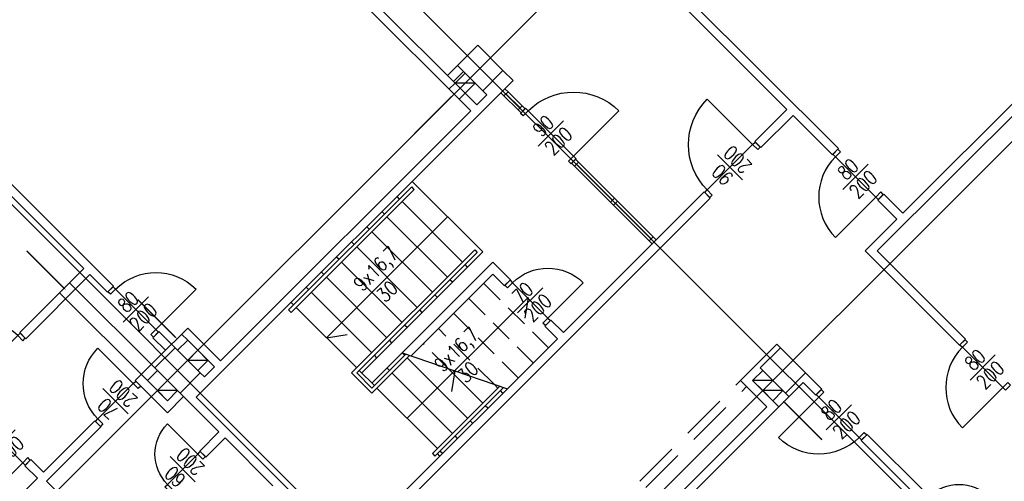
# Model space of a CAD drawing. Header units: centimetres. Extents: x -228435 to 111511, y -89367 to 428125.
# Tile 204 of 219: x -40268 to -26466, y 135235 to 141712. Entities that reach past the tile are written whole.
import ezdxf

# ---------------------------------------------------------------- set-up
doc = ezdxf.new("R2010")
doc.units = ezdxf.units.CM
doc.header["$LTSCALE"] = 50
doc.linetypes.add('DASHDOT2', pattern=[12.7, 6.35, -3.175, 0, -3.175])
doc.linetypes.add('HIDDEN', pattern=[9.525, 6.35, -3.175])
doc.layers.get('0').update_dxf_attribs({"color": 8})
for name, color, linetype in [('ARCH_INFO_ETYK_DRZWI_IST', 8, 'Continuous'), ('ARCH_INFO_OPISY_IST', 8, 'Continuous'), ('ARCH_INFO_OSIE_IST', 8, 'DASHDOT2'), ('ARCH_INFO_SCHODY_IST', 8, 'Continuous'), ('ARCH_MUROWANE_IST', 8, 'Continuous'), ('ARCH_NIEWIDOK_IST', 8, 'HIDDEN'), ('ARCH_OTWORY_WENTYLACJA_IST', 8, 'Continuous'), ('ARCH_SCHODY_IST', 8, 'Continuous'), ('ARCH_ŚLUSARKA_DRZWI_IST', 8, 'Continuous'), ('ARCH_ŚLUSARKA_OKNA_IST', 8, 'Continuous'), ('ARCH_ŻELBET_IST', 8, 'Continuous'), ('Osie rzutów$0$ARCH_INFO_OSIE_OPISY_IST', 8, 'Continuous')]:
    doc.layers.add(name, color=color, linetype=linetype)
doc.styles.add('ROMANS-50-CM', font='romans.shx', dxfattribs={"width": 0.8, "height": 10})

# ---------------------------------------------------------------- blocks, each defined once
blk = doc.blocks.new('DRZWI90')
blk.add_line((-45, 0), (-45, 90))
at = {"lineweight": -3}
for p, q in [((0, -25), (0, 25)), ((45, 0), (-45, 0))]:
    blk.add_line(p, q, dxfattribs=at)
for points in [[(-50, -10), (-45, -10), (-45, 0), (-50, 0)], [(45, -10), (50, -10), (50, 0), (45, 0)]]:
    blk.add_lwpolyline(points, close=True, dxfattribs=at)
blk.add_arc((-45, 0), 90, 0, 90, dxfattribs=at)
blk = doc.blocks.new('DRZWI70')
blk.add_line((-35, 0), (-35, 70))
at = {"lineweight": -3}
for p, q in [((0, -25), (0, 25)), ((35, 0), (-35, 0))]:
    blk.add_line(p, q, dxfattribs=at)
for points in [[(-40, -10), (-35, -10), (-35, 0), (-40, 0)], [(35, -10), (40, -10), (40, 0), (35, 0)]]:
    blk.add_lwpolyline(points, close=True, dxfattribs=at)
blk.add_arc((-35, 0), 70, 0, 90, dxfattribs=at)
blk = doc.blocks.new('DRZWI80')
blk.add_line((-40, 0), (-40, 80))
at = {"lineweight": -3}
for p, q in [((0, -25), (0, 25)), ((40, 0), (-40, 0))]:
    blk.add_line(p, q, dxfattribs=at)
for points in [[(-45, -10), (-40, -10), (-40, 0), (-45, 0)], [(40, -10), (45, -10), (45, 0), (40, 0)]]:
    blk.add_lwpolyline(points, close=True, dxfattribs=at)
blk.add_arc((-40, 0), 80, 0, 90, dxfattribs=at)
blk = doc.blocks.new('DRZWI60')
at = {"color": 0}
blk.add_line((-30, 0), (-30, 60), dxfattribs=at)
at = {"color": 0, "lineweight": -3}
for p, q in [((0, -25), (0, 25)), ((-30, 0), (30, 0))]:
    blk.add_line(p, q, dxfattribs=at)
for points in [[(-35, -10), (-30, -10), (-30, 0), (-35, 0)], [(30, -10), (35, -10), (35, 0), (30, 0)]]:
    blk.add_lwpolyline(points, close=True, dxfattribs=at)
blk.add_arc((-30, 0), 60, 0, 90, dxfattribs=at)
blk = doc.blocks.new('Osie rzutów')
at = {"layer": 'ARCH_INFO_OSIE_IST', "ltscale": 10}
for p, q in [((8021.7, 19314.5), (10237.9, 17098.3)), ((9351.6, 19222.2), (5514.5, 15385)), ((7597.4, 18890.2), (9813.6, 16674)), ((9775.9, 18797.9), (6114.5, 15136.5))]:
    blk.add_line(p, q, dxfattribs=at)

msp = doc.modelspace()

# ---------------------------------------------------------------- linework, layer by layer
at = {"layer": 'ARCH_INFO_OPISY_IST', "elevation": 630}
for points in [[(-34736.0548, 140109.78933, 20, 20, 0), (-34403.19747, 140442.64665, 150, 0, 0), (-34187.36355, 140658.48057, 0, 0, 0)], [(-40169.72322, 138468.98846, 20, 20, 0), (-39836.86589, 138136.13114, 150, 0, 0), (-39621.03197, 137920.29722, 0, 0, 0)], [(-38611.62024, 137783.24113, 20, 20, 0), (-38278.76292, 137450.38381, 150, 0, 0), (-38062.929, 137234.54989, 0, 0, 0)], [(-29020.87811, 135816.86616, 20, 20, 0), (-29353.73544, 136149.72348, 150, 0, 0), (-29569.56936, 136365.5574, 0, 0, 0)]]:
    msp.add_lwpolyline(points, format="xyseb", dxfattribs=at)
at = {"layer": 'ARCH_INFO_SCHODY_IST'}
for p, q in [((-34271.69735, 138947.80118, 630), (-35968.75362, 137250.7449, 630)), ((-33140.3265, 137816.43033, 630), (-34837.38277, 136119.37405, 630)), ((-33140.3265, 137816.43033, 630), (-33186.45198, 137524.23072, 630)), ((-35968.75362, 137250.7449, 630), (-35676.55401, 137296.87039, 630)), ((-34170.13905, 136786.61777, 630), (-34216.26454, 136494.41816, 630))]:
    msp.add_line(p, q, dxfattribs=at)
at = {"layer": 'ARCH_MUROWANE_IST', "ltscale": 4}
for p, q in [((-28791.61979, 139902.39533, 630), (-32051.38205, 143162.1576, 630)), ((-29512.86871, 140453.93862, 630), (-32126.57975, 143067.64966, 630)), ((-35548.97657, 142035.27376, 630), (-33946.42823, 140432.72542, 630)), ((-35428.97657, 142084.97939, 630), (-33953.49929, 140609.50212, 630)), ((-25439.93365, 141443.88812, 630), (-27886.52311, 138997.29865, 630)), ((-42304.43038, 141323.67996, 630), (-38952.74424, 137971.99382, 630)), ((-34130.27599, 141069.12152, 630), (-34271.69735, 140927.70017, 630)), ((-34045.42318, 140984.26871, 630), (-34186.84453, 140842.84735, 630)), ((-33493.87989, 140998.41085, 630), (-33352.45853, 140856.98949, 630)), ((-42028.65874, 140878.20269, 630), (-39369.93724, 138219.48119, 630)), ((-33352.45853, 140856.98949, 630), (-37793.08912, 136416.3589, 630)), ((-34165.63133, 140821.63415, 630), (-34250.48414, 140736.78134, 630)), ((-34024.20997, 140680.21279, 630), (-34109.06279, 140595.35998, 630)), ((-33861.57541, 140517.57823, 630), (-33720.15406, 140658.99959, 630)), ((-33776.7226, 140715.56813, 630), (-33720.15406, 140658.99959, 630)), ((-26012.69014, 140701.426, 630), (-28247.14757, 138466.96857, 630)), ((-33953.49929, 140609.50212, 630), (-33861.57541, 140517.57823, 630)), ((-33946.42823, 140432.72542, 630), (-37453.67786, 136925.47579, 630)), ((-29512.86871, 140453.93862, 630), (-29965.41705, 140001.39028, 630)), ((-29428.0159, 140369.08581, 630), (-29880.56424, 139916.53747, 630)), ((-28876.47261, 139817.54252, 630), (-29428.0159, 140369.08581, 630)), ((-29965.41705, 140001.39028, 630), (-29880.56424, 139916.53747, 630)), ((-28876.47261, 139817.54252, 630), (-28791.61979, 139902.39533, 630)), ((-30672.52383, 139294.2835, 630), (-32645.35175, 137321.45558, 630)), ((-30672.52383, 139294.2835, 630), (-30587.67102, 139209.43069, 630)), ((-28240.0765, 139181.14642, 630), (-28155.22369, 139265.99923, 630)), ((-27886.52311, 138997.29865, 630), (-28155.22369, 139265.99923, 630)), ((-30587.67102, 139209.43069, 630), (-35586.91596, 134210.18575, 630)), ((-27971.37593, 138912.44584, 630), (-28240.0765, 139181.14642, 630)), ((-27971.37593, 138912.44584, 630), (-28416.8532, 138466.96857, 630)), ((-31287.70673, 138509.39498, 630), (-32560.49894, 137236.60277, 630)), ((-28416.8532, 138466.96857, 630), (-27094.56352, 137144.67889, 630)), ((-28247.14757, 138466.96857, 630), (-27646.10681, 137865.9278, 630)), ((-28247.14757, 138466.96857, 630), (-27009.7107, 137229.5317, 630)), ((-33635.30124, 138311.40508, 630), (-34908.09345, 137038.61287, 630)), ((-33387.81387, 138063.9177, 630), (-33635.30124, 138311.40508, 630)), ((-40267.96285, 137321.45558, 630), (-39369.93724, 138219.48119, 630)), ((-40183.11004, 137236.60277, 630), (-39285.08443, 138134.62838, 630)), ((-39285.08443, 138134.62838, 630), (-39037.59705, 137887.14101, 630)), ((-33635.30124, 138141.69945, 630), (-34781.58698, 136995.41371, 630)), ((-33472.66668, 137979.06489, 630), (-33635.30124, 138141.69945, 630)), ((-33387.81387, 138063.9177, 630), (-33472.66668, 137979.06489, 630)), ((-38952.74424, 137971.99382, 630), (-39037.59705, 137887.14101, 630)), ((-32822.12844, 137498.23228, 630), (-32906.98126, 137413.37946, 630)), ((-32645.35175, 137321.45558, 630), (-32822.12844, 137498.23228, 630)), ((-32645.35175, 137321.45558, 630), (-32822.12844, 137498.23228, 630)), ((-38316.34813, 137335.59772, 630), (-38401.20095, 137250.7449, 630)), ((-38323.4192, 136974.97326, 630), (-37913.29727, 137385.09519, 630)), ((-38316.34813, 137335.59772, 630), (-38139.57144, 137158.82102, 630)), ((-37913.29727, 137385.09519, 630), (-37453.67786, 136925.47579, 630)), ((-32730.20456, 137236.60277, 630), (-32906.98126, 137413.37946, 630)), ((-40267.96285, 137321.45558, 630), (-40183.11004, 137236.60277, 630)), ((-38401.20095, 137250.7449, 630), (-38224.42425, 137073.96821, 630)), ((-38054.71863, 137073.96821, 630), (-37913.29727, 137215.38957, 630)), ((-37913.29727, 137215.38957, 630), (-37998.15008, 137300.24238, 630)), ((-37913.29727, 137215.38957, 630), (-37538.53068, 136840.62297, 630)), ((-32730.20456, 137236.60277, 630), (-35671.76877, 134295.03856, 630)), ((-27009.7107, 137229.5317, 630), (-27094.56352, 137144.67889, 630)), ((-38054.71863, 137073.96821, 630), (-38139.57144, 137158.82102, 630)), ((-30163.40695, 136649.70414, 630), (-29654.29007, 137158.82102, 630)), ((-29604.79259, 137109.32355, 630), (-29654.29007, 137158.82102, 630)), ((-38323.4192, 136974.97326, 630), (-38648.68832, 136649.70414, 630)), ((-38337.56134, 136791.1255, 630), (-38478.98269, 136649.70414, 630)), ((-37538.53068, 136840.62297, 630), (-37679.95203, 136699.20162, 630)), ((-29852.27996, 136791.1255, 630), (-29993.70132, 136649.70414, 630)), ((-29993.70132, 136649.70414, 630), (-29852.27996, 136791.1255, 630)), ((-29852.27996, 136791.1255, 630), (-29852.27996, 136791.1255, 630)), ((-38563.83551, 136564.85133, 630), (-38648.68832, 136649.70414, 630)), ((-38478.98269, 136649.70414, 630), (-38196.13998, 136366.86143, 630)), ((-37736.52057, 136755.77016, 630), (-37679.95203, 136699.20162, 630)), ((-30163.40695, 136649.70414, 630), (-29795.71142, 136282.00861, 630)), ((-29710.85861, 136366.86143, 630), (-29993.70132, 136649.70414, 630)), ((-29251.2392, 136755.77016, 630), (-29024.96503, 136529.49599, 630)), ((-38563.83551, 136564.85133, 630), (-38196.13998, 136197.1558, 630)), ((-38196.13998, 136366.86143, 630), (-38054.71863, 136508.28278, 630)), ((-29710.85861, 136197.1558, 630), (-29286.59454, 136621.41987, 630)), ((-29569.43725, 136508.28278, 630), (-29710.85861, 136366.86143, 630)), ((-29710.85861, 136366.86143, 630), (-29569.43725, 136508.28278, 630)), ((-29569.43725, 136508.28278, 630), (-29484.58444, 136423.42997, 630)), ((-29286.59454, 136621.41987, 630), (-29109.81784, 136444.64317, 630)), ((-29286.59454, 136621.41987, 630), (-29109.81784, 136444.64317, 630)), ((-29109.81784, 136444.64317, 630), (-29024.96503, 136529.49599, 630)), ((-38196.13998, 136197.1558, 630), (-37969.86581, 136423.42997, 630)), ((-38019.36329, 136472.92745, 630), (-37474.89107, 135928.45522, 630)), ((-37793.08912, 136416.3589, 630), (-35671.76877, 134295.03856, 630)), ((-29710.85861, 136366.86143, 630), (-29626.00579, 136282.00861, 630)), ((-31209.92498, 134867.79505, 630), (-29795.71142, 136282.00861, 630)), ((-31209.92498, 134698.08942, 630), (-29626.00579, 136282.00861, 630)), ((-39214.37375, 136084.01872, 630), (-39935.62266, 135362.7698, 630)), ((-39129.52093, 135999.1659, 630), (-39893.19626, 135235.49058, 630)), ((-39129.52093, 135999.1659, 630), (-39214.37375, 136084.01872, 630)), ((-37474.89107, 135928.45522, 630), (-37743.59164, 135659.75465, 630)), ((-37390.03825, 135843.60241, 630), (-37658.73883, 135574.90183, 630)), ((-37390.03825, 135843.60241, 630), (-37658.73883, 135574.90183, 630)), ((-37390.03825, 135843.60241, 630), (-36718.28681, 135171.85097, 630)), ((-28473.42174, 135808.24707, 630), (-28388.56893, 135893.09988, 630)), ((-28388.56893, 135893.09988, 630), (-27554.18293, 135058.71388, 630)), ((-28473.42174, 135808.24707, 630), (-27723.88855, 135058.71388, 630)), ((-40197.25217, 135454.69368, 630), (-40112.39936, 135539.54649, 630)), ((-40112.39936, 135539.54649, 630), (-39935.62266, 135362.7698, 630)), ((-37658.73883, 135574.90183, 630), (-37743.59164, 135659.75465, 630)), ((-40197.25217, 135454.69368, 630), (-40020.47548, 135277.91699, 630)), ((-40020.47548, 135277.91699, 630), (-41024.56711, 134273.82536, 630)), ((-39893.19626, 135235.49058, 630), (-39030.52598, 134372.82031, 630))]:
    msp.add_line(p, q, dxfattribs=at)
at = {"layer": 'ARCH_NIEWIDOK_IST'}
for p, q in [((-32857.48378, 137109.32355, 630), (-33762.58046, 138014.42023, 630)), ((-33069.61582, 136897.19151, 630), (-33974.7125, 137802.28819, 630)), ((-33281.74785, 136685.05948, 630), (-34186.84453, 137590.15616, 630)), ((-33619.55947, 136598.60703, 630), (-34398.97657, 137378.02413, 630)), ((-34263.82646, 136818.60995, 630), (-34611.1086, 137165.89209, 630))]:
    msp.add_line(p, q, dxfattribs=at)
at = {"layer": 'ARCH_NIEWIDOK_IST', "ltscale": 2}
for p, q in [((-31577.62051, 135235.49058, 630), (-30163.40695, 136649.70414, 630)), ((-31492.7677, 135150.63776, 630), (-30078.55413, 136564.85133, 630))]:
    msp.add_line(p, q, dxfattribs=at)
at = {"layer": 'ARCH_OTWORY_WENTYLACJA_IST'}
for p, q in [((-33882.78862, 140821.63415, 630), (-34165.63133, 140821.63415, 630)), ((-38337.56134, 136791.1255, 630), (-39567.92714, 138021.4913, 630)), ((-38478.98269, 136649.70414, 630), (-39709.34849, 137880.06994, 630)), ((-37630.45456, 136932.54685, 630), (-37913.29727, 136932.54685, 630)), ((-29710.85861, 136649.70414, 630), (-29993.70132, 136649.70414, 630)), ((-38054.71863, 136508.28278, 630), (-38337.56134, 136508.28278, 630)), ((-29569.43725, 136508.28278, 630), (-29852.27996, 136508.28278, 630))]:
    msp.add_line(p, q, dxfattribs=at)
at = {"layer": 'ARCH_OTWORY_WENTYLACJA_IST', "elevation": 630}
for points in [[(-34165.63133, 140821.63415), (-34024.20997, 140963.05551), (-33882.78862, 140821.63415), (-34024.20997, 140680.21279)], [(-37913.29727, 136932.54685), (-37771.87591, 137073.96821), (-37630.45456, 136932.54685), (-37771.87591, 136791.1255)], [(-29993.70132, 136649.70414), (-29852.27996, 136791.1255), (-29710.85861, 136649.70414), (-29852.27996, 136508.28278)], [(-38337.56134, 136508.28278), (-38196.13998, 136649.70414), (-38054.71863, 136508.28278), (-38196.13998, 136366.86143)], [(-29852.27996, 136508.28278), (-29710.85861, 136649.70414), (-29569.43725, 136508.28278), (-29710.85861, 136366.86143)]]:
    msp.add_lwpolyline(points, close=True, dxfattribs=at)
at = {"layer": 'ARCH_SCHODY_IST'}
for p, q in [((-33776.7226, 138452.82643, 630), (-34766.67209, 139442.77593, 630)), ((-34773.55607, 139365.18127, 630), (-36499.08371, 137639.65363, 630)), ((-34738.20073, 139329.82593, 630), (-36463.72837, 137604.2983, 630)), ((-34738.20073, 139329.82593, 630), (-34773.55607, 139365.18127, 630)), ((-34943.44879, 139195.28855, 630), (-34978.80413, 139230.64389, 630)), ((-34059.56531, 138311.40508, 630), (-34908.09345, 139159.93321, 630)), ((-35155.58082, 138983.15652, 630), (-35190.93616, 139018.51186, 630)), ((-34271.69735, 138099.27304, 630), (-35120.22548, 138947.80118, 630)), ((-35367.71286, 138771.02448, 630), (-35403.0682, 138806.37982, 630)), ((-34483.82938, 137887.14101, 630), (-35332.35752, 138735.66915, 630)), ((-35579.84489, 138558.89245, 630), (-35615.20023, 138594.24779, 630)), ((-33889.6726, 138481.29779, 630), (-35615.20023, 136755.77016, 630)), ((-34695.96142, 137675.00897, 630), (-35544.48955, 138523.53711, 630)), ((-33854.31726, 138445.94245, 630), (-35544.48955, 136755.77016, 630)), ((-33776.7226, 138452.82643, 630), (-35473.77887, 136755.77016, 630)), ((-33889.6726, 138481.29779, 630), (-33854.31726, 138445.94245, 630)), ((-35791.97693, 138346.76042, 630), (-35827.33227, 138382.11575, 630)), ((-34908.09345, 137462.87694, 630), (-35756.62159, 138311.40508, 630)), ((-36004.10896, 138134.62838, 630), (-36039.4643, 138169.98372, 630)), ((-33988.85463, 138240.6944, 630), (-34024.20997, 138276.04974, 630)), ((-35120.22548, 137250.7449, 630), (-35968.75362, 138099.27304, 630)), ((-34200.98667, 138028.56236, 630), (-34236.34201, 138063.9177, 630)), ((-36216.24099, 137922.49635, 630), (-36251.59633, 137957.85169, 630)), ((-35332.35752, 137038.61287, 630), (-36180.88566, 137887.14101, 630)), ((-36428.37303, 137710.36431, 630), (-36463.72837, 137745.71965, 630)), ((-34413.1187, 137816.43033, 630), (-34448.47404, 137851.78567, 630)), ((-36463.72837, 137604.2983, 630), (-36499.08371, 137639.65363, 630)), ((-35544.48955, 136826.48084, 630), (-36393.01769, 137675.00897, 630)), ((-34625.25074, 137604.2983, 630), (-34660.60608, 137639.65363, 630)), ((-34837.38277, 137392.16626, 630), (-34872.73811, 137427.5216, 630)), ((-35049.51481, 137180.03423, 630), (-35084.87014, 137215.38957, 630)), ((-34908.09345, 137038.61287, 630), (-35332.35752, 136614.3488, 630)), ((-34855.38242, 137020.61322, 630), (-35332.35752, 136543.63812, 630)), ((-34802.67139, 137002.61357, 630), (-35332.35752, 136472.92745, 630)), ((-35261.64684, 136967.90219, 630), (-35297.00218, 137003.25753, 630)), ((-34872.73811, 137003.25753, 630), (-34908.09345, 137038.61287, 630)), ((-34908.09345, 137038.61287, 630), (-33432.18466, 136534.62268, 630)), ((-33988.85463, 136119.37405, 630), (-34837.38277, 136967.90219, 630)), ((-35297.00218, 136578.99346, 630), (-35509.13421, 136791.1255, 630)), ((-35084.87014, 136791.1255, 630), (-35120.22548, 136826.48084, 630)), ((-34263.82646, 136818.60995, 630), (-33776.7226, 136331.50609, 630)), ((-35332.35752, 136472.92745, 630), (-35615.20023, 136755.77016, 630)), ((-35332.35752, 136543.63812, 630), (-35544.48955, 136755.77016, 630)), ((-34200.98667, 135907.24202, 630), (-35049.51481, 136755.77016, 630)), ((-34413.1187, 135695.10999, 630), (-35261.64684, 136543.63812, 630)), ((-33537.60671, 136570.62198, 630), (-34483.82938, 135624.39931, 630)), ((-33484.89568, 136552.62233, 630), (-34448.47404, 135589.04397, 630)), ((-33619.55947, 136598.60703, 630), (-33564.59057, 136543.63812, 630)), ((-33493.87989, 136472.92745, 630), (-33529.23523, 136508.28278, 630)), ((-33706.01192, 136260.79541, 630), (-33741.36726, 136296.15075, 630)), ((-33918.14396, 136048.66338, 630), (-33953.49929, 136084.01872, 630)), ((-34130.27599, 135836.53134, 630), (-34165.63133, 135871.88668, 630)), ((-34483.82938, 135624.39931, 630), (-34448.47404, 135589.04397, 630)), ((-34377.76336, 135589.04397, 630), (-34413.1187, 135624.39931, 630)), ((-34342.40802, 135624.39931, 630), (-34377.76336, 135659.75465, 630))]:
    msp.add_line(p, q, dxfattribs=at)
at = {"layer": 'ARCH_ŚLUSARKA_OKNA_IST'}
for p, q in [((-33479.73775, 140644.85745, 630), (-33281.74785, 140446.86756, 630)), ((-33451.45348, 140673.14173, 630), (-33253.46358, 140475.15183, 630)), ((-33423.16921, 140701.426, 630), (-33225.17931, 140503.4361, 630)), ((-32461.50399, 139683.19223, 630), (-31959.45817, 139181.14642, 630)), ((-32433.21972, 139711.4765, 630), (-31931.1739, 139209.43069, 630)), ((-32489.78826, 139654.90796, 630), (-31987.74244, 139152.86215, 630)), ((-31917.03177, 139138.72001, 630), (-31414.98595, 138636.6742, 630)), ((-31888.74749, 139167.00428, 630), (-31386.70168, 138664.95847, 630)), ((-31945.31604, 139110.43574, 630), (-31443.27022, 138608.38992, 630))]:
    msp.add_line(p, q, dxfattribs=at)
at = {"layer": 'ARCH_ŚLUSARKA_OKNA_IST', "elevation": 630}
for points in [[(-33423.16921, 140701.426), (-33465.59562, 140743.8524), (-33522.16416, 140687.28386), (-33479.73775, 140644.85745)], [(-33423.16921, 140701.426), (-33465.59562, 140743.8524), (-33522.16416, 140687.28386), (-33479.73775, 140644.85745)], [(-33465.59562, 140743.8524), (-33423.16921, 140701.426), (-33479.73775, 140644.85745), (-33522.16416, 140687.28386)], [(-33423.16921, 140701.426), (-33465.59562, 140743.8524), (-33522.16416, 140687.28386), (-33479.73775, 140644.85745)], [(-33465.59562, 140743.8524), (-33423.16921, 140701.426), (-33479.73775, 140644.85745), (-33522.16416, 140687.28386)], [(-33465.59562, 140743.8524), (-33423.16921, 140701.426), (-33479.73775, 140644.85745), (-33522.16416, 140687.28386)], [(-33423.16921, 140701.426), (-33465.59562, 140743.8524), (-33522.16416, 140687.28386), (-33479.73775, 140644.85745)], [(-33465.59562, 140743.8524), (-33423.16921, 140701.426), (-33479.73775, 140644.85745), (-33522.16416, 140687.28386)], [(-33182.7529, 140461.00969), (-33225.17931, 140503.4361), (-33281.74785, 140446.86756), (-33239.32145, 140404.44115)], [(-33182.7529, 140461.00969), (-33225.17931, 140503.4361), (-33281.74785, 140446.86756), (-33239.32145, 140404.44115)], [(-33225.17931, 140503.4361), (-33182.7529, 140461.00969), (-33239.32145, 140404.44115), (-33281.74785, 140446.86756)], [(-33182.7529, 140461.00969), (-33225.17931, 140503.4361), (-33281.74785, 140446.86756), (-33239.32145, 140404.44115)], [(-33225.17931, 140503.4361), (-33182.7529, 140461.00969), (-33239.32145, 140404.44115), (-33281.74785, 140446.86756)], [(-33225.17931, 140503.4361), (-33182.7529, 140461.00969), (-33239.32145, 140404.44115), (-33281.74785, 140446.86756)], [(-33182.7529, 140461.00969), (-33225.17931, 140503.4361), (-33281.74785, 140446.86756), (-33239.32145, 140404.44115)], [(-33225.17931, 140503.4361), (-33182.7529, 140461.00969), (-33239.32145, 140404.44115), (-33281.74785, 140446.86756)], [(-32475.64612, 139753.90291), (-32433.21972, 139711.4765), (-32489.78826, 139654.90796), (-32532.21466, 139697.33437)], [(-31931.1739, 139209.43069), (-31888.74749, 139167.00428), (-31945.31604, 139110.43574), (-31987.74244, 139152.86215)], [(-31386.70168, 138664.95847), (-31344.27527, 138622.53206), (-31400.84381, 138565.96352), (-31443.27022, 138608.38992)]]:
    msp.add_lwpolyline(points, close=True, dxfattribs=at)
at = {"layer": 'ARCH_ŻELBET_IST', "elevation": 630}
for points in [[(-33776.7226, 140715.56813), (-33493.87989, 140998.41085), (-33847.43328, 141351.96424), (-34130.27599, 141069.12152)], [(-38019.36329, 136472.92745), (-37736.52057, 136755.77016), (-38090.07396, 137109.32355), (-38372.91668, 136826.48084)], [(-29534.08191, 136472.92745), (-29251.2392, 136755.77016), (-29604.79259, 137109.32355), (-29887.6353, 136826.48084)]]:
    msp.add_lwpolyline(points, close=True, dxfattribs=at)

# ---------------------------------------------------------------- block references
at = {"layer": 'ARCH_ŚLUSARKA_DRZWI_IST', "yscale": 10, "zscale": 10}
for name, p, xscale, rotation in [('DRZWI90', (-32822.12844, 140114.52737, 630), -10.00000000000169, 315.0000000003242), ('DRZWI90', (-30311.89937, 139640.76583, 630), -10.00000000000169, 44.99999999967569), ('DRZWI80', (-28551.20349, 139506.41554, 630), 10.00000000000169, 135.0000000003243), ('DRZWI80', (-38641.61725, 137646.7247, 630), -10.00000000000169, 315.0000000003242), ('DRZWI70', (-33112.04223, 137774.00392, 630), -10.00000000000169, 315.0000000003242), ('DRZWI80', (-40579.08983, 136996.18646, 630), 10.00000000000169, 44.99999999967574), ('DRZWI80', (-26769.2944, 136833.5519, 630), 10.00000000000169, 135.0000000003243), ('DRZWI70', (-38924.45997, 136359.79036, 630), -10.00000000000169, 44.99999999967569), ('DRZWI80', (-28784.54872, 136133.51619, 630), -10.00000000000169, 135.0000000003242), ('DRZWI80', (-40508.37916, 135779.9628, 630), 10.00000000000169, 135.0000000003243), ('DRZWI60', (-37984.00795, 135405.19621, 630), -10.00000000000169, 44.99999999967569), ('DRZWI60', (-27313.76662, 134804.15544, 630), -10.00000000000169, 315.0000000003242)]:
    msp.add_blockref(name, p, dxfattribs=dict(at, xscale=xscale, rotation=rotation))
at = {"layer": 'Osie rzutów$0$ARCH_INFO_OSIE_OPISY_IST', "xscale": 10, "yscale": 10, "zscale": 10}
msp.add_blockref('Osie rzutów', (-121140, -45000, 630), dxfattribs=at)

# ---------------------------------------------------------------- texts
at = {"layer": 'ARCH_INFO_ETYK_DRZWI_IST', "char_height": 200, "width": 100, "attachment_point": 5, "line_spacing_factor": 0.9, "style": 'ROMANS-50-CM'}
for s, insert, rotation in [('90\\P200', (-32822.12844, 140114.52737, 630), 45), ('90\\P200', (-30311.89937, 139640.76583, 630), 135), ('80\\P200', (-28551.20349, 139506.41554, 630), 45), ('70\\P200', (-33112.04223, 137774.00392, 630), 45), ('80\\P200', (-38641.61725, 137646.7247, 630), 45), ('80\\P200', (-26769.2944, 136833.5519, 630), 45), ('70\\P200', (-38924.45997, 136359.79036, 630), 135), ('80\\P200', (-28784.54872, 136133.51619, 630), 45), ('80\\P200', (-40508.37916, 135779.9628, 630), 45), ('60\\P200', (-37984.00795, 135405.19621, 630), 135)]:
    msp.add_mtext(s, dxfattribs=dict(at, insert=insert, rotation=rotation))
at = {"layer": 'ARCH_INFO_SCHODY_IST', "style": 'ROMANS-50-CM', "width": 0.8}
for s, p in [('9x16,7', (-35466.58959, 137886.82098, 630)), ('30', (-35143.26678, 137731.82727, 630)), ('9x16,7', (-34335.21874, 136755.45013, 630)), ('30', (-34011.89593, 136600.45642, 630))]:
    msp.add_text(s, height=200, rotation=45, dxfattribs=at).set_placement(p)

doc.saveas('drawing.dxf')
